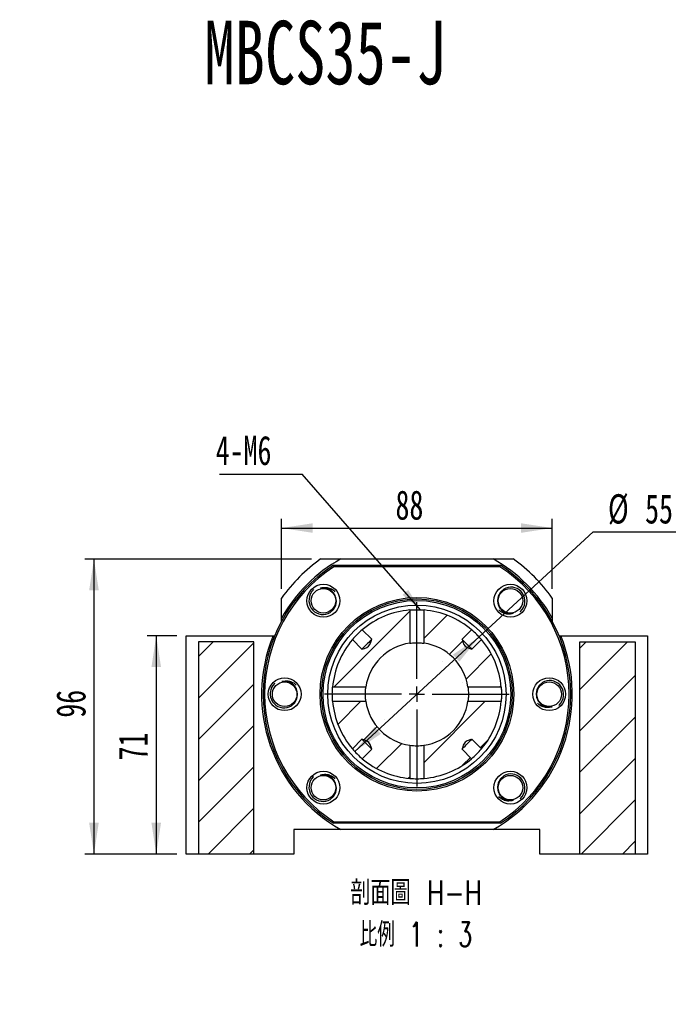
# Model space of a CAD drawing. Header units: millimetres. Extents: x 22 to 286, y -3 to 202.
# Tile 3 of 7: x 103 to 173, y 93 to 200. Entities that reach past the tile are written whole.
import ezdxf

# ---------------------------------------------------------------- set-up
doc = ezdxf.new("R2010")
doc.units = ezdxf.units.MM
doc.layers.add('圖層0', color=7, linetype='Continuous')
doc.styles.add('SLDTEXTSTYLE0', font='TXT', dxfattribs={"width": 0.7})
doc.styles.add('SLDTEXTSTYLE3', font='TXT', dxfattribs={"width": 0.7, "bigfont": 'bigfont'})
doc.styles.add('SLDTEXTSTYLE4', font='TXT', dxfattribs={"width": 0.75, "bigfont": 'bigfont'})
doc.styles.add('SLDTEXTSTYLE5', font='TXT', dxfattribs={"width": 0.65625, "bigfont": 'bigfont'})
doc.dimstyles.new('SLDDIMSTYLE1', dxfattribs={"dimtxt": 3.389974, "dimasz": 2.5, "dimexe": 0, "dimexo": 0.0625, "dimgap": 0.847493, "dimtad": 0, "dimtih": 1, "dimtoh": 1, "dimlfac": 3, "dimrnd": 1e-09, "dimzin": 12, "dimdsep": 46, "dimtxsty": 'SLDTEXTSTYLE0', "dimsah": 1, "dimcen": 0, "dimadec": 0, "dimazin": 3, "dimtfac": 1, "dimtmove": 0, "dimatfit": 3, "dimfxl": 1, "dimfrac": 2, "dimtolj": 1, "dimtzin": 12, "dimarcsym": 0})
doc.dimstyles.new('SLDDIMSTYLE2', dxfattribs={"dimtxt": 0.18, "dimasz": 2.5, "dimexe": 0, "dimexo": 0.0625, "dimgap": 0, "dimtad": 0, "dimtih": 1, "dimtoh": 1, "dimdec": 0, "dimrnd": 1e-09, "dimzin": 0, "dimdsep": 46, "dimtxsty": 'Standard', "dimsah": 1, "dimcen": 0.09, "dimadec": 0, "dimazin": 0, "dimtfac": 2.5, "dimtdec": 0, "dimtofl": 0, "dimtmove": 0, "dimatfit": 3, "dimfxl": 1, "dimfrac": 2, "dimtolj": 1, "dimtzin": 0, "dimarcsym": 0})
doc.dimstyles.new('SLDDIMSTYLE3', dxfattribs={"dimtxt": 3.389974, "dimasz": 2.5, "dimexe": 0, "dimexo": 0.0625, "dimgap": 0.847493, "dimtad": 1, "dimlfac": 3, "dimrnd": 1e-09, "dimzin": 12, "dimdsep": 46, "dimtxsty": 'SLDTEXTSTYLE0', "dimsah": 1, "dimcen": 0.09, "dimadec": 0, "dimazin": 3, "dimtfac": 1, "dimtofl": 0, "dimtmove": 0, "dimatfit": 3, "dimfxl": 1, "dimfrac": 2, "dimtolj": 1, "dimtzin": 12, "dimarcsym": 0})

# ---------------------------------------------------------------- blocks, each defined once
blk = doc.blocks.new('SW_SYMBOL_HOLE_DIAM')
at = {"layer": '圖層0', "color": 0}
blk.add_line((300, 0), (700, 1000), dxfattribs=at)
blk.add_circle((500, 500), 350, dxfattribs=at)
blk = doc.blocks.new('SW_SYMBOL_HOLE_SPOT')
at = {"layer": '圖層0', "color": 0}
for p, q in [((0, 875), (0, 75)), ((1600, 75), (1600, 875)), ((0, 75), (1600, 75))]:
    blk.add_line(p, q, dxfattribs=at)
blk = doc.blocks.new('SW_NOTE_1')
at = {"layer": '圖層0', "color": 0}
blk.add_line((19.65, 0), (0, 0), dxfattribs=at)
at = {"layer": '圖層0', "color": 0, "xscale": 0.003964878, "yscale": 0.003964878, "zscale": 0.003964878}
for name, p in [('SW_SYMBOL_HOLE_DIAM', (3.69, 5.64)), ('SW_SYMBOL_HOLE_DIAM', (7.57, 0.41)), ('SW_SYMBOL_HOLE_SPOT', (0.38, 0.41))]:
    blk.add_blockref(name, p, dxfattribs=at)
at = {"layer": '圖層0', "color": 0, "char_height": 3.175, "attachment_point": 1}
for s, insert, style in [('6-', (0.38, 9.34), 'SLDTEXTSTYLE0'), ('14\\M+18AD1\\M+190FA', (7.71, 9.34), 'SLDTEXTSTYLE3'), ('20', (11.6, 4.11), 'SLDTEXTSTYLE0')]:
    blk.add_mtext(s, dxfattribs=dict(at, insert=insert, style=style))
blk = doc.blocks.new('_D_8')
at = {"layer": '圖層0', "color": 7}
for p, q in [((119.89, 133.46), (116.64, 133.46)), ((117.64, 133.46), (117.64, 109.79)), ((119.89, 109.79), (116.64, 109.79))]:
    blk.add_line(p, q, dxfattribs=at)
for points in [[(117.64, 133.46), (117.12, 130.07), (118.16, 130.07)], [(117.64, 109.79), (118.16, 113.18), (117.12, 113.18)]]:
    blk.add_solid(points, dxfattribs=at)
at = {"layer": '圖層0', "color": 7, "insert": (113.54, 119.95), "char_height": 3.175, "attachment_point": 1, "rotation": 90, "style": 'SLDTEXTSTYLE0'}
blk.add_mtext('71', dxfattribs=at)
blk = doc.blocks.new('_D_9')
at = {"layer": '圖層0', "color": 7}
for p, q in [((134.46, 141.79), (109.89, 141.79)), ((110.89, 141.79), (110.89, 109.79)), ((119.89, 109.79), (109.89, 109.79))]:
    blk.add_line(p, q, dxfattribs=at)
for points in [[(110.89, 141.79), (110.37, 138.4), (111.41, 138.4)], [(110.89, 109.79), (111.41, 113.18), (110.37, 113.18)]]:
    blk.add_solid(points, dxfattribs=at)
at = {"layer": '圖層0', "color": 7, "insert": (106.8, 124.58), "char_height": 3.175, "attachment_point": 1, "rotation": 90, "style": 'SLDTEXTSTYLE0'}
blk.add_mtext('96', dxfattribs=at)
blk = doc.blocks.new('_D_10')
at = {"layer": '圖層0', "color": 7}
for p, q in [((131.22, 138.56), (131.22, 146.15)), ((160.56, 138.56), (160.56, 146.15)), ((131.22, 145.15), (160.56, 145.15))]:
    blk.add_line(p, q, dxfattribs=at)
for points in [[(131.22, 145.15), (134.61, 144.63), (134.61, 145.67)], [(160.56, 145.15), (157.17, 145.67), (157.17, 144.63)]]:
    blk.add_solid(points, dxfattribs=at)
at = {"layer": '圖層0', "color": 7, "insert": (143.57, 149.24), "char_height": 3.175, "attachment_point": 1, "style": 'SLDTEXTSTYLE0'}
blk.add_mtext('88', dxfattribs=at)
blk = doc.blocks.new('_D_11')
at = {"layer": '圖層0', "color": 7}
for p, q in [((152.64, 133.34), (165.01, 144.73)), ((165.01, 144.73), (174.59, 144.73)), ((139.15, 120.92), (152.64, 133.34))]:
    blk.add_line(p, q, dxfattribs=at)
blk.add_arc((145.89, 127.13), 9.17, 46.5207, 48.8556, dxfattribs=at)
for points in [[(152.64, 133.34), (149.79, 131.42), (150.49, 130.66)], [(139.15, 120.92), (141.99, 122.83), (141.29, 123.6)]]:
    blk.add_solid(points, dxfattribs=at)
at = {"layer": '圖層0', "color": 7, "char_height": 3.175, "attachment_point": 1, "style": 'SLDTEXTSTYLE0'}
for s, insert in [('%%c', (166.6, 148.82)), ('55', (170.62, 148.82))]:
    blk.add_mtext(s, dxfattribs=dict(at, insert=insert))
blk = doc.blocks.new('SW_NOTE_2')
at = {"layer": '圖層0', "color": 0, "char_height": 2.6458, "attachment_point": 2}
for s, insert, style in [('\\M+19655\\M+196CA\\M+19AA4 H-H', (8.68, 3.41), 'SLDTEXTSTYLE4'), ('\\M+194E4\\M+197E1 1 : 3', (8.66, -1.12), 'SLDTEXTSTYLE5')]:
    blk.add_mtext(s, dxfattribs=dict(at, insert=insert, style=style))
blk = doc.blocks.new('SW_NOTE_3')
at = {"layer": '圖層0', "color": 0}
blk.add_line((-8.96, 0), (0, 0), dxfattribs=at)
at = {"layer": '圖層0', "color": 0, "insert": (-9.36, 4.15), "char_height": 3.175, "attachment_point": 1, "style": 'SLDTEXTSTYLE0'}
blk.add_mtext('4-M6', dxfattribs=at)
blk = doc.blocks.new('SW_CENTERMARKSYMBOL_8')
at = {"layer": '圖層0', "color": 0}
for p, q in [((0, 1.67), (0, 10)), ((-1.67, 0), (-10, 0)), ((0, 0), (-0.83, 0)), ((0, 0), (0, 0.83)), ((0, 0), (0, -0.83)), ((0, 0), (0.83, 0)), ((1.67, 0), (10, 0)), ((0, -1.67), (0, -10))]:
    blk.add_line(p, q, dxfattribs=at)

msp = doc.modelspace()

# ---------------------------------------------------------------- hatches: boundary and pattern name
at = {"layer": '圖層0', "linetype": 'Continuous', "lineweight": 18}
h = msp.add_hatch(dxfattribs=at)
h.set_pattern_fill('ANSI31', color=256, style=0)
edge = h.paths.add_edge_path(flags=0)
edge.add_spline(control_points=[(141.0016, 133.081), (140.9431, 132.8841), (140.8866, 132.6828), (140.7863, 132.5035), (140.7503, 132.4391), (140.7054, 132.378), (140.6507, 132.3283), (140.5935, 132.2763), (140.5258, 132.2357), (140.4563, 132.2021), (140.2913, 132.1223), (140.1139, 132.0698), (139.9382, 132.0177)], knot_values=[0.00474006, 0.00474006, 0.00474006, 0.00474006, 0.00658464, 0.00658464, 0.00658464, 0.00724033, 0.00724033, 0.00724033, 0.00792468, 0.00792468, 0.00792468, 0.00955129, 0.00955129, 0.00955129, 0.00955129], weights=[1, 1, 1, 1, 1, 1, 1, 1, 1, 1, 1, 1, 1], degree=3, periodic=0)
edge.add_line((139.9382, 132.0177), (138.8994, 133.0565))
edge.add_arc((145.8911, 127.1282), 9.1667, 139.705106, 175.179298)
edge.add_line((136.7568, 127.8986), (140.3611, 127.8986))
edge.add_arc((145.8911, 127.1282), 5.5833, 97.930549, 172.069451, ccw=False)
edge.add_line((145.1207, 132.6581), (145.1207, 136.2624))
edge.add_arc((145.8911, 127.1282), 9.1667, 94.820702, 130.294894)
edge.add_line((139.9628, 134.1199), (141.0016, 133.081))
h = msp.add_hatch(dxfattribs=at)
h.set_pattern_fill('ANSI31', color=256, style=0)
edge = h.paths.add_edge_path(flags=0)
edge.add_line((152.8827, 133.0565), (151.8439, 132.0177))
edge.add_spline(control_points=[(151.8439, 132.0177), (151.8079, 132.0284), (151.772, 132.0392), (151.7362, 132.0503), (151.6048, 132.0911), (151.4732, 132.1338), (151.3483, 132.1915), (151.2717, 132.2268), (151.1967, 132.2695), (151.134, 132.3259), (151.0706, 132.3829), (151.0204, 132.4553), (150.981, 132.5309), (150.8908, 132.704), (150.8361, 132.8939), (150.7805, 133.081)], knot_values=[0.00207016, 0.00207016, 0.00207016, 0.00207016, 0.00240778, 0.00240778, 0.00240778, 0.00364715, 0.00364715, 0.00364715, 0.00440999, 0.00440999, 0.00440999, 0.00518534, 0.00518534, 0.00518534, 0.00695794, 0.00695794, 0.00695794, 0.00695794], weights=[1, 1, 1, 1, 1, 1, 1, 1, 1, 1, 1, 1, 1, 1, 1, 1], degree=3, periodic=0)
edge.add_line((150.7805, 133.081), (151.8193, 134.1199))
edge.add_arc((145.8911, 127.1282), 9.1667, 49.705106, 85.179298)
edge.add_line((146.6614, 136.2624), (146.6614, 132.6581))
edge.add_arc((145.8911, 127.1282), 5.5833, 7.930549, 82.069451, ccw=False)
edge.add_line((151.421, 127.8986), (155.0253, 127.8986))
edge.add_arc((145.8911, 127.1282), 9.1667, 4.820702, 40.294894)
h = msp.add_hatch(dxfattribs=at)
h.set_pattern_fill('ANSI31', color=256, style=0)
h.paths.add_polyline_path([(122.2244, 109.7949), (128.2244, 109.7949), (128.2244, 132.7949), (122.2244, 132.7949)], flags=0)
h = msp.add_hatch(dxfattribs=at)
h.set_pattern_fill('ANSI31', color=256, style=0)
h.paths.add_polyline_path([(163.5577, 109.7949), (169.5577, 109.7949), (169.5577, 132.7949), (163.5577, 132.7949)], flags=0)
h = msp.add_hatch(dxfattribs=at)
h.set_pattern_fill('ANSI31', color=256, style=0)
edge = h.paths.add_edge_path(flags=0)
edge.add_spline(control_points=[(139.9382, 122.2387), (140.1253, 122.1832), (140.3153, 122.1284), (140.4884, 122.0382), (140.564, 121.9988), (140.6364, 121.9486), (140.6934, 121.8852), (140.7497, 121.8225), (140.7924, 121.7475), (140.8278, 121.671), (140.8855, 121.5461), (140.9282, 121.4145), (140.9689, 121.2831), (140.9801, 121.2473), (140.9909, 121.2113), (141.0016, 121.1754)], knot_values=[0.00990616, 0.00990616, 0.00990616, 0.00990616, 0.01166467, 0.01166467, 0.01166467, 0.01243386, 0.01243386, 0.01243386, 0.01319064, 0.01319064, 0.01319064, 0.01442016, 0.01442016, 0.01442016, 0.01475509, 0.01475509, 0.01475509, 0.01475509], weights=[1, 1, 1, 1, 1, 1, 1, 1, 1, 1, 1, 1, 1, 1, 1, 1], degree=3, periodic=0)
edge.add_line((141.0016, 121.1754), (139.9628, 120.1366))
edge.add_arc((145.8911, 127.1282), 9.1667, 229.705106, 265.179298)
edge.add_line((145.1207, 117.994), (145.1207, 121.5983))
edge.add_arc((145.8911, 127.1282), 5.5833, 187.930549, 262.069451, ccw=False)
edge.add_line((140.3611, 126.3579), (136.7568, 126.3579))
edge.add_arc((145.8911, 127.1282), 9.1667, 184.820702, 220.294894)
edge.add_line((138.8994, 121.1999), (139.9382, 122.2387))
h = msp.add_hatch(dxfattribs=at)
h.set_pattern_fill('ANSI31', color=256, style=0)
edge = h.paths.add_edge_path(flags=0)
edge.add_line((151.8439, 122.2387), (152.8827, 121.1999))
edge.add_arc((145.8911, 127.1282), 9.1667, 319.705106, 355.179298)
edge.add_line((155.0253, 126.3579), (151.421, 126.3579))
edge.add_arc((145.8911, 127.1282), 5.5833, 277.930549, 352.069451, ccw=False)
edge.add_line((146.6614, 121.5983), (146.6614, 117.994))
edge.add_arc((145.8911, 127.1282), 9.1667, 274.820702, 310.294894)
edge.add_line((151.8193, 120.1366), (150.7805, 121.1754))
edge.add_spline(control_points=[(150.7805, 121.1754), (150.8361, 121.3625), (150.8908, 121.5524), (150.981, 121.7255), (151.0204, 121.8011), (151.0706, 121.8735), (151.134, 121.9305), (151.1967, 121.9869), (151.2717, 122.0296), (151.3483, 122.0649), (151.4732, 122.1226), (151.6048, 122.1653), (151.7362, 122.2061), (151.772, 122.2172), (151.8079, 122.2281), (151.8439, 122.2387)], knot_values=[0.00990616, 0.00990616, 0.00990616, 0.00990616, 0.01166467, 0.01166467, 0.01166467, 0.01243386, 0.01243386, 0.01243386, 0.01319064, 0.01319064, 0.01319064, 0.01442016, 0.01442016, 0.01442016, 0.01475509, 0.01475509, 0.01475509, 0.01475509], weights=[1, 1, 1, 1, 1, 1, 1, 1, 1, 1, 1, 1, 1, 1, 1, 1], degree=3, periodic=0)

# ---------------------------------------------------------------- linework, layer by layer
at = {"color": 7, "linetype": 'Continuous', "lineweight": 25}
for p, q in [((135.4561, 141.7949), (137.6297, 141.7949)), ((136.848, 141.1282), (154.9342, 141.1282)), ((154.8849, 140.9615), (136.8972, 140.9615)), ((137.6297, 141.7949), (154.1524, 141.7949)), ((154.1524, 141.7949), (156.326, 141.7949)), ((131.2244, 135.3896), (131.2244, 137.5632)), ((160.5577, 137.5632), (160.5577, 135.3896)), ((145.1207, 136.2624), (145.1207, 132.6581)), ((146.6614, 132.6581), (146.6614, 136.2624)), ((131.2244, 135.0444), (131.2244, 135.3896)), ((160.5577, 135.3896), (160.5577, 135.0444)), ((141.0016, 133.081), (139.9628, 134.1199)), ((151.8193, 134.1199), (150.7805, 133.081)), ((120.8911, 109.7949), (120.8911, 133.4615)), ((120.8911, 133.4615), (130.2946, 133.4615)), ((122.2244, 132.7949), (122.2244, 109.7949)), ((128.2244, 132.7949), (122.2244, 132.7949)), ((128.2244, 109.7949), (128.2244, 132.7949)), ((130.2946, 133.4615), (130.4746, 133.4615)), ((138.8994, 133.0565), (139.9382, 132.0177)), ((151.8439, 132.0177), (152.8827, 133.0565)), ((161.3075, 133.4615), (161.4875, 133.4615)), ((161.4875, 133.4615), (170.8911, 133.4615)), ((163.5577, 109.7949), (163.5577, 132.7949)), ((163.5577, 132.7949), (169.5577, 132.7949)), ((169.5577, 132.7949), (169.5577, 109.7949)), ((170.8911, 133.4615), (170.8911, 109.7949)), ((140.3611, 127.8986), (136.7568, 127.8986)), ((155.0253, 127.8986), (151.421, 127.8986)), ((136.7568, 126.3579), (140.3611, 126.3579)), ((151.421, 126.3579), (155.0253, 126.3579)), ((139.9382, 122.2387), (138.8994, 121.1999)), ((152.8827, 121.1999), (151.8439, 122.2387)), ((139.9628, 120.1366), (141.0016, 121.1754)), ((145.1207, 121.5983), (145.1207, 117.994)), ((146.6614, 117.994), (146.6614, 121.5983)), ((150.7805, 121.1754), (151.8193, 120.1366)), ((136.8972, 113.2949), (154.8849, 113.2949)), ((132.5577, 112.4615), (132.5577, 109.7949)), ((137.6297, 112.4615), (132.5577, 112.4615)), ((154.9342, 113.1282), (136.848, 113.1282)), ((154.1524, 112.4615), (137.6297, 112.4615)), ((159.2244, 112.4615), (154.1524, 112.4615)), ((159.2244, 109.7949), (159.2244, 112.4615)), ((122.2244, 109.7949), (120.8911, 109.7949)), ((128.2244, 109.7949), (122.2244, 109.7949)), ((132.5577, 109.7949), (128.2244, 109.7949)), ((163.5577, 109.7949), (159.2244, 109.7949)), ((169.5577, 109.7949), (163.5577, 109.7949)), ((170.8911, 109.7949), (169.5577, 109.7949))]:
    msp.add_line(p, q, dxfattribs=at)
at = {"color": 7, "linetype": 'Continuous', "lineweight": 25, "flags": 128}
for points in [[(134.6989, 138.47), (134.6496, 138.4279), (134.4746, 138.2184), (134.3386, 137.9826), (134.2448, 137.7271), (134.1971, 137.4651), (134.1938, 137.1988), (134.236, 136.9356), (134.3224, 136.6835), (134.4481, 136.4551), (134.6102, 136.251), (134.804, 136.078), (135.0242, 135.9402), (135.2615, 135.8439), (135.5116, 135.789), (135.7644, 135.7776), (136.0155, 135.8088), (136.256, 135.8824), (136.4805, 135.9958), (136.8484, 136.3208), (137.0862, 136.7506), (137.1636, 137.2226), (137.1174, 137.5719), (137.1174, 137.5719)], [(157.0832, 136.0568), (157.1325, 136.0989), (157.3075, 136.3084), (157.4435, 136.5442), (157.5373, 136.7997), (157.585, 137.0617), (157.5883, 137.328), (157.5461, 137.5912), (157.4597, 137.8433), (157.334, 138.0717), (157.1719, 138.2758), (156.9781, 138.4489), (156.7579, 138.5866), (156.5206, 138.6829), (156.2705, 138.7378), (156.0177, 138.7492), (155.7667, 138.718), (155.5261, 138.6444), (155.3017, 138.531), (154.9337, 138.206), (154.6959, 137.7762), (154.6185, 137.3042), (154.6647, 136.9549), (154.6647, 136.9549)], [(141.0016, 133.081), (140.9861, 133.0656), (140.9049, 132.9843), (140.7993, 132.8787), (140.6752, 132.7547), (140.5396, 132.6191), (140.4002, 132.4796), (140.2646, 132.3441), (140.1406, 132.22), (140.0349, 132.1144), (139.9537, 132.0332), (139.934, 132.0135)], [(139.9382, 132.0177), (140.2013, 132.0995), (140.4563, 132.2021), (140.6507, 132.3283), (140.7863, 132.5035), (140.9097, 132.7857), (141.0016, 133.081)], [(151.8439, 132.0177), (151.8284, 132.0332), (151.7472, 132.1144), (151.6416, 132.22), (151.5175, 132.3441), (151.3819, 132.4796), (151.2425, 132.6191), (151.1069, 132.7547), (150.9829, 132.8787), (150.8772, 132.9843), (150.796, 133.0656), (150.7763, 133.0852)], [(150.7805, 133.081), (150.8678, 132.8007), (150.981, 132.5309), (151.134, 132.3259), (151.3483, 132.1915), (151.7362, 132.0503), (151.8439, 132.0177)], [(130.5007, 128.3348), (130.4515, 128.2927), (130.2765, 128.0832), (130.1405, 127.8474), (130.0467, 127.5919), (129.999, 127.3299), (129.9957, 127.0636), (130.0379, 126.8004), (130.1243, 126.5483), (130.25, 126.3199), (130.4121, 126.1158), (130.6058, 125.9428), (130.826, 125.805), (131.0633, 125.7087), (131.3135, 125.6538), (131.5663, 125.6424), (131.8173, 125.6736), (132.0578, 125.7472), (132.2823, 125.8606), (132.6502, 126.1856), (132.8881, 126.6154), (132.9655, 127.0874), (132.9192, 127.4367), (132.9192, 127.4367)], [(161.2814, 125.9216), (161.3306, 125.9637), (161.5056, 126.1732), (161.6416, 126.409), (161.7354, 126.6645), (161.7831, 126.9265), (161.7864, 127.1928), (161.7443, 127.456), (161.6578, 127.7081), (161.5322, 127.9365), (161.37, 128.1406), (161.1763, 128.3137), (160.9561, 128.4514), (160.7188, 128.5477), (160.4686, 128.6026), (160.2159, 128.614), (159.9648, 128.5828), (159.7243, 128.5092), (159.4998, 128.3958), (159.1319, 128.0708), (158.8941, 127.641), (158.8166, 127.169), (158.8629, 126.8197), (158.8629, 126.8197)], [(139.9382, 122.2387), (139.9537, 122.2233), (140.0349, 122.142), (140.1406, 122.0364), (140.2646, 121.9123), (140.4002, 121.7768), (140.5396, 121.6373), (140.6752, 121.5018), (140.7993, 121.3777), (140.9049, 121.2721), (140.9861, 121.1908), (141.0058, 121.1712)], [(141.0016, 121.1754), (140.9689, 121.2831), (140.8278, 121.671), (140.6934, 121.8852), (140.4884, 122.0382), (140.2185, 122.1515), (139.9382, 122.2387)], [(150.7805, 121.1754), (150.796, 121.1908), (150.8772, 121.2721), (150.9829, 121.3777), (151.1069, 121.5018), (151.2425, 121.6373), (151.3819, 121.7768), (151.5175, 121.9123), (151.6416, 122.0364), (151.7472, 122.142), (151.8284, 122.2233), (151.8481, 122.2429)], [(134.6989, 118.1996), (134.6496, 118.1575), (134.4746, 117.948), (134.3386, 117.7122), (134.2448, 117.4567), (134.1971, 117.1947), (134.1938, 116.9284), (134.236, 116.6652), (134.3224, 116.4131), (134.4481, 116.1847), (134.6102, 115.9806), (134.804, 115.8076), (135.0242, 115.6698), (135.2615, 115.5735), (135.5116, 115.5187), (135.7644, 115.5072), (136.0155, 115.5384), (136.256, 115.612), (136.4805, 115.7254), (136.8484, 116.0504), (137.0862, 116.4802), (137.1636, 116.9522), (137.1174, 117.3015), (137.1174, 117.3015)], [(157.0832, 115.7864), (157.1325, 115.8285), (157.3075, 116.038), (157.4435, 116.2738), (157.5373, 116.5293), (157.585, 116.7913), (157.5883, 117.0576), (157.5461, 117.3208), (157.4597, 117.5729), (157.334, 117.8013), (157.1719, 118.0054), (156.9781, 118.1785), (156.7579, 118.3162), (156.5206, 118.4125), (156.2705, 118.4674), (156.0177, 118.4788), (155.7667, 118.4476), (155.5261, 118.374), (155.3017, 118.2606), (154.9337, 117.9356), (154.6959, 117.5058), (154.6185, 117.0338), (154.6647, 116.6845), (154.6647, 116.6845)]]:
    msp.add_lwpolyline(points, dxfattribs=at)
at = {"color": 7, "linetype": 'Continuous', "lineweight": 25}
for centre, radius in [((135.7559, 137.2634), 1.7833), ((156.0263, 137.2634), 1.7833), ((135.7559, 137.2634), 1.3333), ((156.0263, 137.2634), 1.3333), ((145.8911, 127.1282), 10.5), ((145.8911, 127.1282), 10.3333), ((145.8911, 127.1282), 10.1667), ((145.8911, 127.1282), 9.6667), ((131.5577, 127.1282), 1.7833), ((131.5577, 127.1282), 1.3333), ((160.2244, 127.1282), 1.7833), ((160.2244, 127.1282), 1.3333), ((135.7559, 116.993), 1.7833), ((156.0263, 116.993), 1.7833), ((135.7559, 116.993), 1.3333), ((156.0263, 116.993), 1.3333)]:
    msp.add_circle(centre, radius, dxfattribs=at)
for centre, radius, start, end in [((145.8911, 127.1282), 16.6667, 122.85988, 237.14012), ((145.8911, 127.1282), 16.5, 123.030152, 236.969848), ((145.8911, 127.1282), 18, 125.430945, 144.569055), ((145.8911, 127.1282), 16.8333, 119.391442, 150.608558), ((145.8911, 127.1282), 16.8333, 29.391442, 60.608558), ((145.8911, 127.1282), 16.5, 303.030152, 56.969848), ((145.8911, 127.1282), 16.6667, 302.85988, 57.14012), ((145.8911, 127.1282), 18, 35.430945, 54.569055), ((145.8911, 127.1282), 9.1667, 94.820702, 130.294894), ((145.8911, 127.1282), 9.1667, 49.705106, 85.179298), ((145.8398, 127.1795), 9.0943, 130.257528, 139.74284), ((145.9423, 127.1795), 9.0943, 40.257528, 49.74284), ((145.8911, 127.1282), 16.8333, 157.899174, 240.608558), ((145.8911, 127.1282), 9.1667, 139.705106, 175.179298), ((145.8911, 127.1282), 5.5833, 97.930549, 172.069451), ((145.8911, 127.1282), 5.5833, 7.930549, 82.069451), ((145.8911, 127.1282), 9.1667, 4.820702, 40.294894), ((145.8911, 127.1282), 16.8333, 299.391442, 22.100826), ((145.8911, 127.1282), 9.1667, 184.820702, 220.294894), ((145.8911, 127.1282), 5.5833, 187.930549, 262.069451), ((145.8911, 127.1282), 5.5833, 277.930549, 352.069451), ((145.8911, 127.1282), 9.1667, 319.705106, 355.179298), ((145.8398, 127.077), 9.0943, 220.257528, 229.74284), ((145.8907, 127.0786), 5.5339, 262.119552, 277.888461), ((145.9423, 127.0769), 9.0943, 310.257528, 319.74284), ((145.8911, 127.1282), 9.1667, 229.705106, 265.179298), ((145.8911, 127.1282), 9.1667, 274.820702, 310.294894), ((145.8911, 127.0624), 9.1009, 265.129453, 274.887643)]:
    msp.add_arc(centre, radius, start, end, dxfattribs=at)
for points in [[(136.8972, 140.9615), (136.8808, 141.0171), (136.8643, 141.0726), (136.848, 141.1282)], [(154.9342, 141.1282), (154.9178, 141.0726), (154.9014, 141.0171), (154.8849, 140.9615)], [(136.8972, 113.2949), (136.8808, 113.2393), (136.8643, 113.1838), (136.848, 113.1282)], [(154.9342, 113.1282), (154.9178, 113.1838), (154.9014, 113.2393), (154.8849, 113.2949)]]:
    msp.add_open_spline(points, degree=3, dxfattribs=at)
for points, knots in [([(135.4474, 138.6249), (135.6013, 138.6646), (135.9117, 138.7447), (136.321, 138.6801), (136.6233, 138.5533), (136.845, 138.4251), (136.9572, 138.2977), (137.0135, 138.2337)], [0, 0, 0, 0, 0.27657968, 0.55754555, 0.70458963, 0.8516891, 1, 1, 1, 1]), ([(137.1174, 137.5719), (137.0768, 137.7509), (137.0009, 137.9209), (136.7894, 138.2196), (136.6537, 138.348), (136.344, 138.5427), (136.1689, 138.6091), (135.9015, 138.6548), (135.8103, 138.6614), (135.6273, 138.6565), (135.5368, 138.6452), (135.4474, 138.6249)], [0, 0, 0, 0, 0.25, 0.25, 0.5, 0.5, 0.75, 0.75, 0.875, 0.875, 1, 1, 1, 1]), ([(154.6647, 136.9549), (154.7053, 136.7759), (154.7812, 136.6059), (154.9928, 136.3072), (155.1284, 136.1789), (155.4381, 135.9841), (155.6132, 135.9177), (155.8807, 135.872), (155.9718, 135.8654), (156.1548, 135.8703), (156.2453, 135.8816), (156.3348, 135.9019)], [0, 0, 0, 0, 0.25, 0.25, 0.5, 0.5, 0.75, 0.75, 0.875, 0.875, 1, 1, 1, 1]), ([(145.12, 136.2624), (145.1218, 136.2625), (145.1491, 136.265), (145.2854, 136.2757), (145.5148, 136.2883), (145.7964, 136.296), (146.0863, 136.2942), (146.3519, 136.2844), (146.5594, 136.271), (146.6321, 136.2648), (146.6639, 136.2621)], [0, 0, 0, 0, 0.01038698, 0.15611517, 0.30239231, 0.44868471, 0.59443558, 0.73993411, 0.88585662, 1, 1, 1, 1]), ([(156.3348, 135.9019), (156.1808, 135.8622), (155.8704, 135.7821), (155.4612, 135.8467), (155.1588, 135.9735), (154.9371, 136.1017), (154.8249, 136.2291), (154.7686, 136.2931)], [0, 0, 0, 0, 0.2765796, 0.55754539, 0.70458959, 0.85168886, 1, 1, 1, 1]), ([(145.1221, 132.6583), (145.1225, 132.6584), (145.1486, 132.6622), (145.2816, 132.6795), (145.5085, 132.7004), (145.7897, 132.7132), (146.079, 132.7107), (146.344, 132.695), (146.5483, 132.6735), (146.6202, 132.6635), (146.6502, 132.6593)], [0, 0, 0, 0, 0.00259011, 0.15056857, 0.30006746, 0.44964213, 0.59774354, 0.7451217, 0.89360974, 1, 1, 1, 1]), ([(131.2492, 128.4897), (131.4032, 128.5294), (131.7136, 128.6095), (132.1228, 128.5449), (132.4251, 128.4181), (132.6469, 128.2899), (132.7591, 128.1625), (132.8154, 128.0985)], [0, 0, 0, 0, 0.276579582, 0.557545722, 0.704589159, 0.85168909, 1, 1, 1, 1]), ([(132.9192, 127.4367), (132.8787, 127.6157), (132.8027, 127.7857), (132.5912, 128.0844), (132.4556, 128.2128), (132.1458, 128.4075), (131.9708, 128.4739), (131.7033, 128.5196), (131.6122, 128.5262), (131.4292, 128.5213), (131.3387, 128.51), (131.2492, 128.4897)], [0, 0, 0, 0, 0.25, 0.25, 0.5, 0.5, 0.75, 0.75, 0.875, 0.875, 1, 1, 1, 1]), ([(136.7569, 126.3571), (136.7567, 126.359), (136.7543, 126.3863), (136.7436, 126.5225), (136.7309, 126.7519), (136.7233, 127.0335), (136.725, 127.3235), (136.7349, 127.589), (136.7483, 127.7966), (136.7545, 127.8692), (136.7572, 127.9011)], [0, 0, 0, 0, 0.01038698, 0.15611517, 0.30239231, 0.44868471, 0.59443558, 0.73993411, 0.88585662, 1, 1, 1, 1]), ([(140.3609, 126.3592), (140.3609, 126.3597), (140.3571, 126.3858), (140.3397, 126.5188), (140.3189, 126.7456), (140.3061, 127.0268), (140.3086, 127.3162), (140.3243, 127.5811), (140.3457, 127.7854), (140.3558, 127.8573), (140.3599, 127.8873)], [0, 0, 0, 0, 0.00259011, 0.15056857, 0.30006746, 0.44964213, 0.59774354, 0.7451217, 0.89360974, 1, 1, 1, 1]), ([(151.4209, 127.8988), (151.4211, 127.8978), (151.4249, 127.8715), (151.4424, 127.7379), (151.4632, 127.5107), (151.476, 127.2296), (151.4736, 126.9404), (151.4578, 126.6748), (151.4353, 126.4612), (151.4244, 126.384), (151.4194, 126.3481)], [0, 0, 0, 0, 0.005496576, 0.149813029, 0.295612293, 0.441485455, 0.58592182, 0.729652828, 0.874466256, 1, 1, 1, 1]), ([(155.0252, 127.8993), (155.0254, 127.8975), (155.0278, 127.8701), (155.0385, 127.7339), (155.0512, 127.5045), (155.0588, 127.2229), (155.0571, 126.933), (155.0473, 126.6674), (155.0338, 126.4598), (155.0276, 126.3872), (155.0249, 126.3553)], [0, 0, 0, 0, 0.01038698, 0.15611517, 0.30239231, 0.44868471, 0.59443558, 0.73993411, 0.88585662, 1, 1, 1, 1]), ([(158.8629, 126.8197), (158.9034, 126.6407), (158.9794, 126.4707), (159.1909, 126.172), (159.3265, 126.0437), (159.6363, 125.8489), (159.8113, 125.7825), (160.0788, 125.7368), (160.17, 125.7302), (160.3529, 125.7351), (160.4434, 125.7464), (160.5329, 125.7667)], [0, 0, 0, 0, 0.25, 0.25, 0.5, 0.5, 0.75, 0.75, 0.875, 0.875, 1, 1, 1, 1]), ([(160.5329, 125.7667), (160.3789, 125.727), (160.0685, 125.6469), (159.6593, 125.7115), (159.357, 125.8384), (159.1352, 125.9665), (159.0231, 126.0939), (158.9667, 126.1579)], [0, 0, 0, 0, 0.276579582, 0.557545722, 0.704589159, 0.85168909, 1, 1, 1, 1]), ([(151.8439, 122.2387), (151.808, 122.2279), (151.6403, 122.1773), (151.3939, 122.0976), (151.1201, 121.9446), (150.9652, 121.7186), (150.864, 121.4567), (150.8084, 121.2692), (150.7805, 121.1754)], [0, 0, 0, 0, 0.06947238, 0.32424169, 0.48032364, 0.63820203, 0.81879939, 1, 1, 1, 1]), ([(135.4474, 118.3545), (135.6013, 118.3942), (135.9117, 118.4743), (136.321, 118.4097), (136.6233, 118.2829), (136.845, 118.1547), (136.9572, 118.0273), (137.0135, 117.9633)], [0, 0, 0, 0, 0.2765796, 0.55754539, 0.70458959, 0.85168886, 1, 1, 1, 1]), ([(137.1174, 117.3015), (137.0768, 117.4805), (137.0009, 117.6505), (136.7894, 117.9492), (136.6537, 118.0776), (136.344, 118.2723), (136.1689, 118.3387), (135.9015, 118.3844), (135.8103, 118.391), (135.6273, 118.3861), (135.5368, 118.3748), (135.4474, 118.3545)], [0, 0, 0, 0, 0.25, 0.25, 0.5, 0.5, 0.75, 0.75, 0.875, 0.875, 1, 1, 1, 1]), ([(154.6647, 116.6845), (154.7053, 116.5055), (154.7812, 116.3355), (154.9928, 116.0368), (155.1284, 115.9085), (155.4381, 115.7138), (155.6132, 115.6473), (155.8807, 115.6016), (155.9718, 115.595), (156.1548, 115.5999), (156.2453, 115.6112), (156.3348, 115.6315)], [0, 0, 0, 0, 0.25, 0.25, 0.5, 0.5, 0.75, 0.75, 0.875, 0.875, 1, 1, 1, 1]), ([(156.3348, 115.6315), (156.1808, 115.5918), (155.8704, 115.5117), (155.4612, 115.5763), (155.1588, 115.7032), (154.9371, 115.8313), (154.8249, 115.9587), (154.7686, 116.0227)], [0, 0, 0, 0, 0.27657968, 0.55754555, 0.70458963, 0.8516891, 1, 1, 1, 1])]:
    msp.add_open_spline(points, degree=3, knots=knots, dxfattribs=at)

# ---------------------------------------------------------------- block references
at = {"layer": '圖層0', "color": 7}
for name, p in [('SW_NOTE_3', (133.4419, 151.0096)), ('SW_CENTERMARKSYMBOL_8', (145.8911, 127.1282)), ('SW_NOTE_1', (79.4872, 93.4975))]:
    msp.add_blockref(name, p, dxfattribs=at)
at = {"layer": '圖層0'}
msp.add_blockref('SW_NOTE_2', (137.1157, 103.5151), dxfattribs=at)

# ---------------------------------------------------------------- texts
at = {"layer": '圖層0', "color": 7, "insert": (122.8678, 200.1623), "char_height": 6.87917, "attachment_point": 1, "style": 'SLDTEXTSTYLE0'}
msp.add_mtext('MBCS35-J', dxfattribs=at)

# ---------------------------------------------------------------- dimensions: what is measured, and where the dimension line sits
at = {"layer": '圖層0', "color": 7}
dim = msp.add_linear_dim(base=(160.5577, 145.1486), p1=(131.2244, 137.5632), p2=(160.5577, 137.5632), dimstyle='SLDDIMSTYLE3', dxfattribs=at)
dim.commit()
dim.dimension.update_dxf_attribs({"geometry": '_D_10', "text_midpoint": (145.555, 145.1486), "dimtype": 160})
dim = msp.add_diameter_dim_2p(p1=(152.6354, 133.3364), p2=(139.1467, 120.92), dimstyle='SLDDIMSTYLE1', dxfattribs=at)
dim.commit()
dim.dimension.update_dxf_attribs({"geometry": '_D_11', "text_midpoint": (170.5966, 147.2653), "dimtype": 163})
for base, p1, picture, middle in [((110.8911, 109.7949), (135.4561, 141.7949), '_D_9', (110.8911, 126.5653)), ((117.6372, 109.7949), (120.8911, 133.4615), '_D_8', (117.6372, 121.9409))]:
    dim = msp.add_linear_dim(base=base, p1=p1, p2=(120.8911, 109.7949), angle=90, dimstyle='SLDDIMSTYLE3', dxfattribs=at)
    dim.commit()
    dim.dimension.update_dxf_attribs({"geometry": picture, "text_midpoint": middle, "dimtype": 160})

# ---------------------------------------------------------------- leaders
msp.add_leader([(146.2814, 136.2866), (133.4419, 151.0096)], dimstyle='SLDDIMSTYLE2', dxfattribs=at)

doc.saveas('drawing.dxf')
